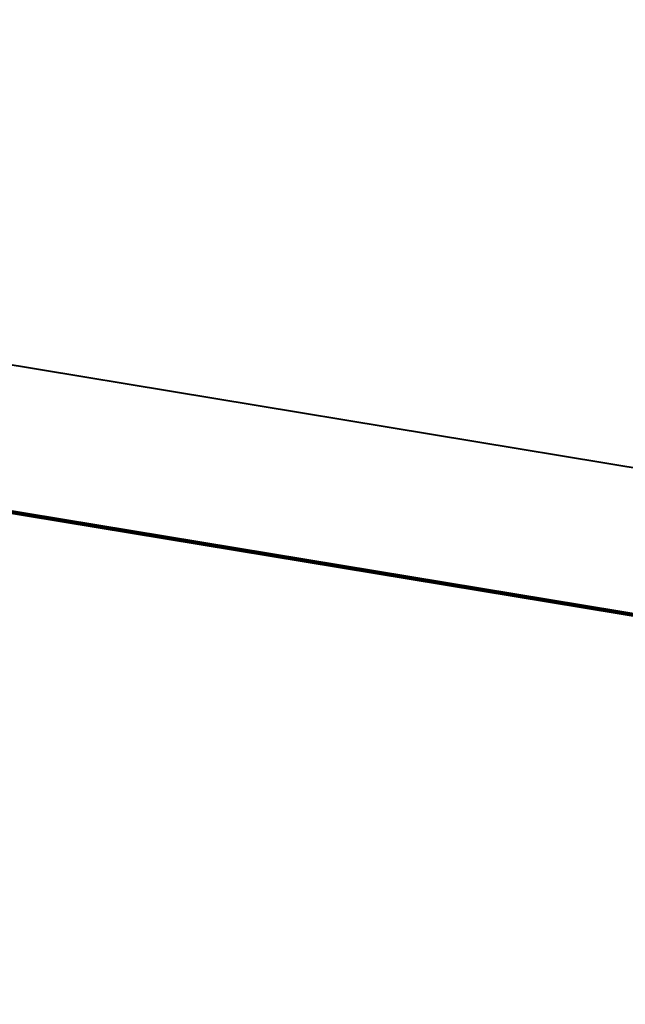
# Model space of a CAD drawing. Header units: metres. Extents: x 7457881 to 7459006, y 5635870 to 5636188.
# Tile 117 of 256: x 7458499.4 to 7458501.48, y 5636100.08 to 5636103.47. Entities that reach past the tile are written whole.
import ezdxf
from ezdxf import colors
from ezdxf.entities.mleader import LeaderData, LeaderLine
from ezdxf.math import Vec2, Vec3

# ---------------------------------------------------------------- set-up
doc = ezdxf.new("R2010")
doc.units = ezdxf.units.M
doc.linetypes.add('2', pattern=[1, 0.5, -0.5])
for name, color, linetype, lineweight in [('_____Obrzeże', 153, 'Continuous', 40), ('_____Przepusty', 5, 'Continuous', 30), ('_____Zakres opracowania', 6, '2', 100)]:
    doc.layers.add(name, color=color, linetype=linetype, lineweight=lineweight)
doc.styles.add('Legend', font='calibri.ttf')

# ---------------------------------------------------------------- blocks, each defined once
blk = doc.blocks.new('_None')

msp = doc.modelspace()

# ---------------------------------------------------------------- linework, layer by layer
at = {"layer": '_____Obrzeże'}
msp.add_lwpolyline([(7458488.753193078, 5636092.040646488, -0.2942119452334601), (7458487.725645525, 5636100.981830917, -0.2811285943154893), (7458494.110617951, 5636103.148916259), (7458513.871000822, 5636099.884741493), (7458514.673351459, 5636099.710647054), (7458608.571253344, 5636079.336633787, -0.06256439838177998), (7458645.126502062, 5636066.462745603), (7458657.921646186, 5636060.066628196)], format="xyb", dxfattribs=at)
at = {"layer": '_____Zakres opracowania', "ltscale": 6}
msp.add_lwpolyline([(7458612.313822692, 5636078.012702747), (7458513.77718593, 5636099.393462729), (7458494.01473269, 5636102.657979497), (7458488.485296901, 5636093.286484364), (7458477.600000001, 5636101.500000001), (7458450.1, 5636121.380000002), (7458464.409999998, 5636118.269999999), (7458474.819999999, 5636115.990000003), (7458479.789999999, 5636114.910000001), (7458479.500894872, 5636116.218113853), (7458495.572495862, 5636113.024774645), (7458508.560986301, 5636110.611974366), (7458516.953672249, 5636109.144117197), (7458521.242831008, 5636108.158596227), (7458539.091266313, 5636104.726992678), (7458555.492110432, 5636101.168329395)], dxfattribs=at)

# ---------------------------------------------------------------- leaders
at = {"layer": '_____Przepusty', "lineweight": -3}
ml = msp.add_multileader_mtext('Standard', dxfattribs=at)
ml.set_content('Wpust deszczowy wp1\\PKM 0+011,0\\Prz. kraty: 263,20\\PPrzykanalik:\\PRura PP, fi20cm, dł. 12,5mb', color=256, style='Legend')
ml.set_leader_properties(color=256)
ml.set_arrow_properties(name='NONE')
ml.build(insert=Vec2(0, 0))
ml.multileader.update_dxf_attribs({"dogleg_length": 1, "arrow_head_size": 1})
ctx = ml.context
ctx.base_point, ctx.char_height, ctx.arrow_head_size, ctx.plane_origin, ctx.plane_x_axis, ctx.plane_y_axis = Vec3(7458500.448938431, 5636095.383662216), 1, 1, Vec3(7458496.792781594, 5636150.058730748), Vec3(0.9635714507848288, -0.2674510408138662), Vec3(0.2674510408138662, 0.9635714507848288)
notes = []
notes.append((ctx, [(0, (1, 1, 0), (7458499.485366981, 5636095.651113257), (0.9635714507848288, -0.2674510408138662), 1, [(0, [(7458486.995926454, 5636103.404196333)], 0, [])])]))
ctx.mtext.insert, ctx.mtext.text_direction, ctx.mtext.flow_direction = Vec3(7458502.548792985, 5636095.471004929), Vec3(0.9635714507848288, -0.2674510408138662), 5
for ctx, leaders in notes:
    for number, flags, end, landing, length, lines in leaders:
        leader = LeaderData()
        leader.index, (leader.has_last_leader_line, leader.has_dogleg_vector, leader.attachment_direction) = number, flags
        leader.last_leader_point, leader.dogleg_vector, leader.dogleg_length = Vec3(end), Vec3(landing), length
        for number, points, colour, breaks in lines:
            line = LeaderLine()
            line.index, line.vertices, line.color, line.breaks = number, Vec3.list(points), colors.encode_raw_color(colour), breaks
            leader.lines.append(line)
        ctx.leaders.append(leader)

doc.saveas('drawing.dxf')
